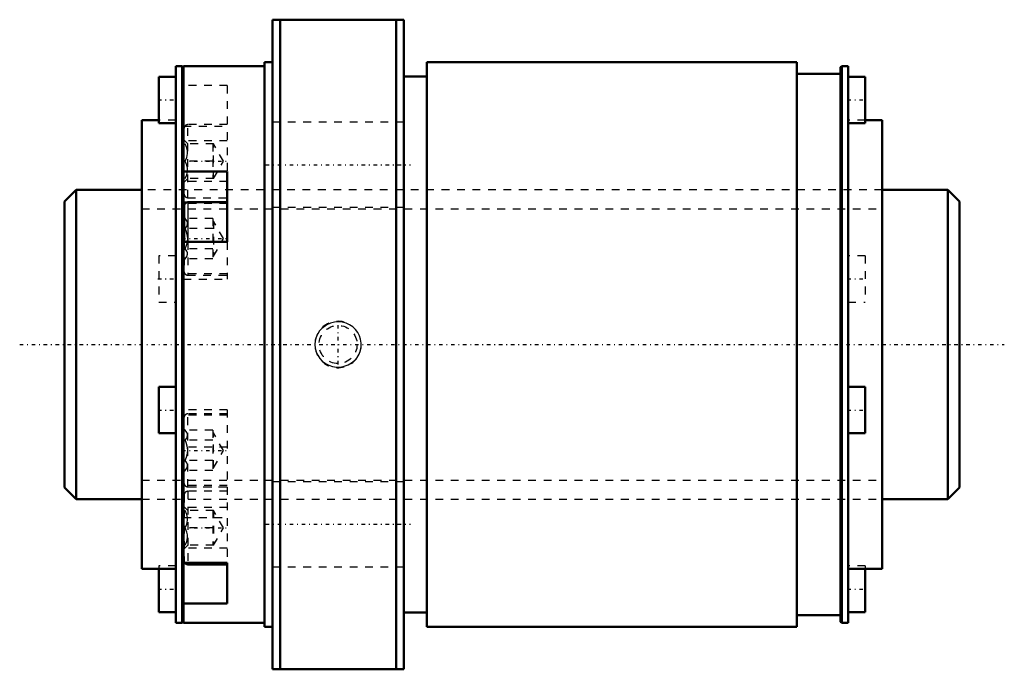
# Model space of a CAD drawing. Header units: millimetres. Extents: x -16 to 112, y -42 to 42.
import ezdxf

# ---------------------------------------------------------------- set-up
doc = ezdxf.new("R2010")
doc.units = ezdxf.units.MM
doc.linetypes.add('Center', pattern=[1.5, 0.45, -0.5, 0.05, -0.5])
doc.linetypes.add('Dashed', pattern=[2, 1, -1])
for name, color, linetype, lineweight in [('2d ConnectionPoints', 7, 'Continuous', 50), ('AM_0', 7, 'Continuous', 50), ('AM_4', 3, 'Continuous', 25), ('AM_5', 3, 'Continuous', 25), ('AM_7', 7, 'Center', 25), ('AM_9', 6, 'Dashed', 25)]:
    doc.layers.add(name, color=color, linetype=linetype, lineweight=lineweight)

# ---------------------------------------------------------------- blocks, each defined once
blk = doc.blocks.new('1_RR0130BLK4040_3_6Nut_0_in_BLK4040_3_6ZZG1_115_8LC3_0_1300_4')
at = {"layer": 'AM_0'}
for p, q in [((16.9, 42), (33.9, 42)), ((16.9, 42), (16.9, -42)), ((17.9, 42), (17.9, -42)), ((32.9, 42), (32.9, -42)), ((33.9, 42), (33.9, -42)), ((4.4, 36), (4.4, -36)), ((5.25, 36), (4.4, 36)), ((5.4, 35.85), (5.25, 36)), ((5.25, 36), (5.25, -36)), ((15.9, 36), (5.4, 36)), ((5.4, 36), (5.4, -36)), ((15.9, 36.5), (15.9, -36.5)), ((16.9, 36.5), (15.9, 36.5)), ((36.9, 36.5), (36.9, -36.5)), ((84.75, 36.5), (36.9, 36.5)), ((84.75, 36.5), (84.75, -36.5)), ((90.55, 36), (90.4, 35.85)), ((90.4, 35.85), (90.4, -35.85)), ((91.4, 36), (90.55, 36)), ((90.55, 36), (90.55, -36)), ((91.4, 36), (91.4, -36)), ((2.2, 34.63), (2.2, 28.63)), ((4.4, 34.63), (2.2, 34.63)), ((36.9, 34.67), (33.9, 34.67)), ((90.4, 35), (84.75, 35)), ((93.6, 34.63), (91.4, 34.63)), ((93.6, 34.63), (93.6, 28.63)), ((0, 29), (0, -29)), ((2.2, 29), (0, 29)), ((2.2, 28.63), (4.4, 28.63)), ((91.4, 28.63), (93.6, 28.63)), ((95.8, 29), (93.6, 29)), ((95.8, 29), (95.8, -29)), ((5.4, 22.35), (11.07, 22.35)), ((11.07, 13.26), (11.07, 22.35)), ((5.5, 17.96), (5.5, 13.26)), ((11.07, 18.41), (5.95, 18.41)), ((11.07, 13.26), (5.4, 13.26)), ((2.2, -5.48), (2.2, -11.48)), ((4.4, -5.48), (2.2, -5.48)), ((93.6, -5.48), (91.4, -5.48)), ((93.6, -5.48), (93.6, -11.48)), ((2.2, -11.48), (4.4, -11.48)), ((91.4, -11.48), (93.6, -11.48)), ((0, -29), (4.4, -29)), ((2.2, -29), (2.2, -34.63)), ((5.4, -28.22), (11.07, -28.22)), ((5.95, -28.43), (11.07, -28.43)), ((11.07, -33.47), (11.07, -28.22)), ((91.4, -29), (95.8, -29)), ((93.6, -29), (93.6, -34.63)), ((11.07, -33.47), (5.4, -33.47)), ((2.2, -34.63), (4.4, -34.63)), ((33.9, -34.67), (36.9, -34.67)), ((84.75, -35), (90.4, -35)), ((91.4, -34.63), (93.6, -34.63)), ((4.4, -36), (5.25, -36)), ((5.25, -36), (5.4, -35.85)), ((5.4, -36), (15.9, -36)), ((15.9, -36.5), (16.9, -36.5)), ((36.9, -36.5), (84.75, -36.5)), ((90.4, -35.85), (90.55, -36)), ((90.55, -36), (91.4, -36)), ((33.9, -42), (16.9, -42))]:
    blk.add_line(p, q, dxfattribs=at)
for centre, start, end in [((5.95, 17.96), 90, 180), ((5.95, -27.98), 211.6551, 270)]:
    blk.add_arc(centre, 0.45, start, end, dxfattribs=at)
at = {"layer": 'AM_4'}
for p, q in [((5.59, 18.23), (5.4, 18.23)), ((5.95, 18.41), (5.95, 13.26)), ((5.95, -28.22), (5.95, -28.43))]:
    blk.add_line(p, q, dxfattribs=at)
at = {"layer": 'AM_5', "linetype": 'Dashed'}
blk.add_arc((25.4, 0), 3, 75, 15, dxfattribs=at)
at = {"layer": 'AM_7'}
for p, q in [((2.09, 31.63), (4.51, 31.63)), ((91.29, 31.63), (93.71, 31.63)), ((5.22, 23.71), (11.35, 23.71)), ((16.05, 23.25), (34.75, 23.25)), ((5.22, 13.69), (11.35, 13.69)), ((2.09, 8.48), (4.51, 8.48)), ((91.29, 8.48), (93.71, 8.48)), ((25.4, -2.58), (25.4, 2.58)), ((2.09, -8.48), (4.51, -8.48)), ((91.29, -8.48), (93.71, -8.48)), ((5.22, -13.69), (11.35, -13.69)), ((5.22, -23.71), (11.35, -23.71)), ((16.05, -23.25), (34.75, -23.25)), ((2.09, -31.63), (4.51, -31.63)), ((91.29, -31.63), (93.71, -31.63))]:
    blk.add_line(p, q, dxfattribs=at)
at = {"layer": 'AM_9'}
for p, q in [((11.07, 33.47), (5.4, 33.47)), ((11.07, 33.47), (11.07, 22.35)), ((4.4, 29), (2.2, 29)), ((5.4, 28.22), (11.07, 28.22)), ((11.07, 28.43), (5.95, 28.43)), ((5.95, 18.98), (5.95, 28.43)), ((33.9, 28.75), (16.9, 28.75)), ((93.6, 29), (91.4, 29)), ((5.5, 19.43), (5.5, 27.98)), ((11.07, 26.33), (5.4, 26.33)), ((5.95, 25.96), (5.5, 26.41)), ((9.28, 25.96), (5.6, 25.96)), ((9.18, 25.96), (9.18, 21.46)), ((10.58, 23.71), (9.28, 25.96)), ((9.28, 21.46), (9.28, 25.96)), ((9.18, 23.71), (5.6, 23.71)), ((9.28, 21.46), (10.58, 23.71)), ((11.07, 21.08), (5.4, 21.08)), ((5.5, 21.01), (5.95, 21.46)), ((9.28, 21.46), (5.6, 21.46)), ((95.8, 20), (0, 20)), ((5.4, 18.46), (11.07, 18.46)), ((11.07, 18.23), (5.59, 18.23)), ((5.95, 18.98), (11.07, 18.98)), ((16.9, 17.75), (33.9, 17.75)), ((5.6, 16.29), (5.5, 16.39)), ((9.18, 16.29), (5.6, 16.29)), ((9.18, 16.29), (9.18, 11.09)), ((9.28, 15.94), (9.18, 15.94)), ((9.28, 15.94), (9.28, 11.44)), ((10.58, 13.69), (9.28, 15.94)), ((9.18, 14.99), (5.6, 14.99)), ((5.5, 13.26), (5.5, 9.41)), ((5.95, 13.26), (5.95, 8.96)), ((9.28, 11.44), (10.58, 13.69)), ((11.07, 13.26), (11.07, 8.44)), ((2.2, 11.48), (2.2, 5.48)), ((4.4, 11.48), (2.2, 11.48)), ((9.18, 12.39), (5.6, 12.39)), ((93.6, 11.48), (91.4, 11.48)), ((93.6, 11.48), (93.6, 5.48)), ((5.5, 10.99), (5.6, 11.09)), ((9.18, 11.09), (5.6, 11.09)), ((9.18, 11.44), (9.28, 11.44)), ((11.07, 9.14), (5.4, 9.14)), ((5.95, 8.96), (11.07, 8.96)), ((5.4, 8.44), (11.07, 8.44)), ((2.2, 5.48), (4.4, 5.48)), ((91.4, 5.48), (93.6, 5.48)), ((11.07, -8.44), (5.4, -8.44)), ((11.07, -8.44), (11.07, -28.22)), ((11.07, -9.14), (5.4, -9.14)), ((5.5, -17.96), (5.5, -9.41)), ((11.07, -8.96), (5.95, -8.96)), ((5.95, -18.41), (5.95, -8.96)), ((5.6, -11.09), (5.5, -10.99)), ((9.18, -11.09), (5.6, -11.09)), ((9.18, -11.09), (9.18, -16.29)), ((9.28, -11.44), (9.18, -11.44)), ((10.58, -13.69), (9.28, -11.44)), ((9.28, -15.94), (9.28, -11.44)), ((9.18, -12.39), (5.6, -12.39)), ((11.07, -13.26), (5.4, -13.26)), ((9.28, -15.94), (10.58, -13.69)), ((9.18, -14.99), (5.6, -14.99)), ((5.5, -16.39), (5.6, -16.29)), ((9.18, -16.29), (5.6, -16.29)), ((9.18, -15.94), (9.28, -15.94)), ((33.9, -17.75), (16.9, -17.75)), ((11.07, -18.23), (5.4, -18.23)), ((11.07, -18.46), (5.4, -18.46)), ((5.95, -18.41), (11.07, -18.41)), ((5.95, -18.98), (5.95, -28.22)), ((11.07, -18.98), (5.95, -18.98)), ((0, -20), (95.8, -20)), ((5.5, -19.43), (5.5, -27.98)), ((11.07, -21.08), (5.4, -21.08)), ((5.95, -21.46), (5.5, -21.01)), ((9.28, -21.46), (5.6, -21.46)), ((9.18, -21.46), (9.18, -25.96)), ((10.58, -23.71), (9.28, -21.46)), ((9.28, -21.46), (9.28, -25.96)), ((5.4, -22.35), (11.07, -22.35)), ((9.18, -23.71), (5.6, -23.71)), ((9.28, -25.96), (10.58, -23.71)), ((11.07, -26.33), (5.4, -26.33)), ((5.5, -26.41), (5.95, -25.96)), ((9.28, -25.96), (5.6, -25.96)), ((2.2, -28.63), (2.2, -29)), ((4.4, -28.63), (2.2, -28.63)), ((16.9, -28.75), (33.9, -28.75)), ((93.6, -28.63), (91.4, -28.63)), ((93.6, -28.63), (93.6, -29))]:
    blk.add_line(p, q, dxfattribs=at)
for points in [[(5.6, 23.71), (5.83, 24.18), (5.94, 24.69), (5.94, 25.05), (5.85, 25.42), (5.6, 25.96)], [(5.6, 21.46), (5.83, 21.93), (5.94, 22.44), (5.94, 22.8), (5.85, 23.17), (5.6, 23.71)], [(5.6, 14.99), (5.83, 15.26), (5.94, 15.55), (5.94, 15.76), (5.85, 15.97), (5.6, 16.29)], [(5.6, 12.39), (5.79, 12.83), (5.91, 13.29), (5.95, 13.77), (5.88, 14.24), (5.73, 14.7), (5.6, 14.99)], [(5.6, 11.09), (5.83, 11.36), (5.94, 11.66), (5.94, 11.87), (5.85, 12.08), (5.6, 12.39)], [(23.31, 2.09), (23.01, 1.77), (22.77, 1.4), (22.56, 0.95), (22.44, 0.47), (22.4, -0.01), (22.44, -0.49), (22.57, -0.96), (22.76, -1.39), (23.03, -1.8), (23.36, -2.15), (23.76, -2.45), (24.2, -2.68), (24.68, -2.84), (25.18, -2.92), (25.69, -2.91), (26.2, -2.82), (26.69, -2.64), (27.13, -2.39), (27.53, -2.06), (27.86, -1.67), (28.12, -1.24), (28.29, -0.77), (28.38, -0.3), (28.39, 0.19), (28.32, 0.67), (28.17, 1.12), (27.94, 1.55), (27.65, 1.93), (27.29, 2.27), (26.89, 2.54), (26.43, 2.75), (25.94, 2.88), (25.43, 2.92), (24.92, 2.89), (24.42, 2.76), (23.94, 2.56), (23.31, 2.09)], [(5.6, -12.39), (5.83, -12.12), (5.94, -11.82), (5.94, -11.61), (5.85, -11.4), (5.6, -11.09)], [(5.6, -14.99), (5.79, -14.55), (5.91, -14.09), (5.95, -13.61), (5.88, -13.14), (5.73, -12.68), (5.6, -12.39)], [(5.6, -16.29), (5.83, -16.01), (5.94, -15.72), (5.94, -15.51), (5.85, -15.3), (5.6, -14.99)], [(5.6, -23.71), (5.83, -23.24), (5.94, -22.72), (5.94, -22.36), (5.85, -22), (5.6, -21.46)], [(5.6, -25.96), (5.83, -25.49), (5.94, -24.97), (5.94, -24.61), (5.85, -24.25), (5.6, -23.71)]]:
    blk.add_lwpolyline(points, dxfattribs=at)
blk.add_circle((25.4, 0), 2.46, dxfattribs=at)
for centre, start, end in [((5.95, 27.98), 90, 180), ((5.95, 19.43), 180, 270), ((5.95, 9.41), 180, 270), ((5.95, -9.41), 90, 180), ((5.95, -17.96), 180, 270), ((5.95, -19.43), 90, 180), ((5.95, -27.98), 180, 211.6551)]:
    blk.add_arc(centre, 0.45, start, end, dxfattribs=at)
blk = doc.blocks.new('2_ZZ0130BLK4040_3_60Shaft_0_in_BLK4040_3_6ZZG1_115_8LC3_0_1300_4')
at = {"layer": 'AM_0'}
for p, q in [((-8.5, 20), (-10, 18.5)), ((0, 20), (-8.5, 20)), ((-8.5, 20), (-8.5, -20)), ((104.3, 20), (95.8, 20)), ((104.3, 20), (104.3, -20)), ((105.8, 18.5), (104.3, 20)), ((-10, 18.5), (-10, -18.5)), ((105.8, 18.5), (105.8, -18.5)), ((-10, -18.5), (-8.5, -20)), ((104.3, -20), (105.8, -18.5)), ((-8.5, -20), (0, -20)), ((95.8, -20), (104.3, -20))]:
    blk.add_line(p, q, dxfattribs=at)
at = {"layer": 'AM_5', "linetype": 'Dashed'}
for p, q in [((0, 17.5465), (95.8, 17.5465)), ((0, -17.5465), (95.8, -17.5465))]:
    blk.add_line(p, q, dxfattribs=at)
at = {"layer": 'AM_7'}
blk.add_line((-15.79, 0), (111.59, 0), dxfattribs=at)
at = {"layer": 'AM_9'}
for p, q in [((95.8, 20), (0, 20)), ((0, -20), (95.8, -20))]:
    blk.add_line(p, q, dxfattribs=at)

msp = doc.modelspace()

# ---------------------------------------------------------------- linework, layer by layer
at = {"layer": '2d ConnectionPoints'}
msp.add_point((0, 0), dxfattribs=at)

# ---------------------------------------------------------------- block references
for name in ['1_RR0130BLK4040_3_6Nut_0_in_BLK4040_3_6ZZG1_115_8LC3_0_1300_4', '2_ZZ0130BLK4040_3_60Shaft_0_in_BLK4040_3_6ZZG1_115_8LC3_0_1300_4']:
    msp.add_blockref(name, (0, 0))

doc.saveas('drawing.dxf')
